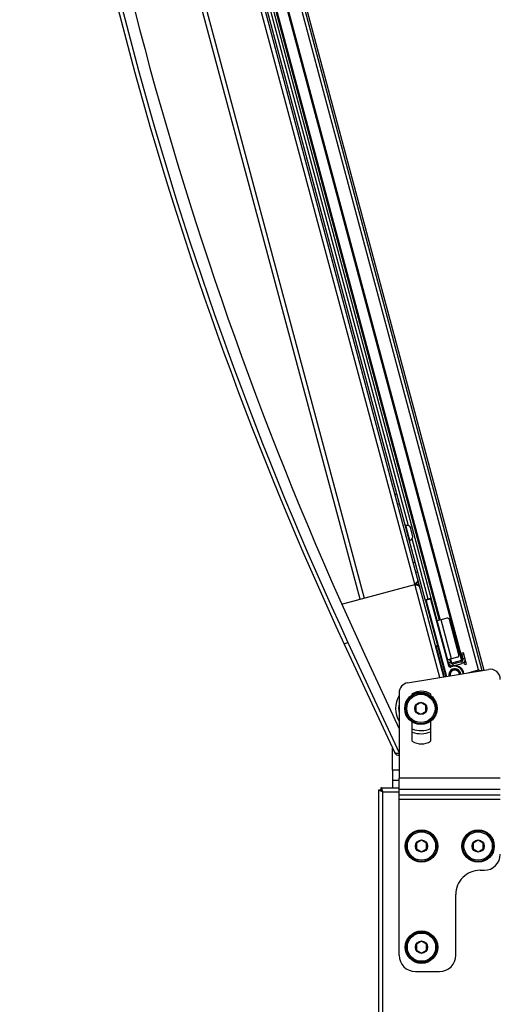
# Model space of a CAD drawing. Header units: millimetres. Extents: x -56641 to 6003, y -24465 to 16563.
# Tile 16 of 79: x -33140 to -32904, y -6416 to -5930. Entities that reach past the tile are written whole.
import ezdxf

# ---------------------------------------------------------------- set-up
doc = ezdxf.new("R2010")
doc.units = ezdxf.units.MM
doc.linetypes.add('Przerywana długa', pattern=[390, 250, -140])
doc.layers.add('Wyposażenie_urządzenia grzewcze', color=1, linetype='Continuous', true_color=0xff0000)

# ---------------------------------------------------------------- blocks, each defined once
blk = doc.blocks.new('O611in')
at = {"layer": 'Wyposażenie_urządzenia grzewcze'}
for p, q in [((1993.478, 1104.776), (1993.478, 1032.926)), ((1993.678, 1104.876), (1993.678, 1032.826)), ((1991.878, 1041.806), (1990.678, 1041.806)), ((1989.878, 1041.006), (1989.878, 1038.006)), ((1991.573, 1040.895), (1991.323, 1040.75)), ((1991.823, 1040.75), (1991.573, 1040.895)), ((1992.678, 1041.006), (1992.678, 1032.251)), ((1991.323, 1040.75), (1991.323, 1040.462)), ((1991.323, 1040.462), (1991.573, 1040.317)), ((1991.573, 1040.317), (1991.823, 1040.462)), ((1991.823, 1040.462), (1991.823, 1040.75)), ((1988.678, 1036.806), (1988.478, 1036.806)), ((1988.773, 1035.895), (1988.523, 1035.75)), ((1988.523, 1035.75), (1988.523, 1035.462)), ((1989.023, 1035.75), (1988.773, 1035.895)), ((1989.023, 1035.462), (1989.023, 1035.75)), ((1991.573, 1035.895), (1991.323, 1035.75)), ((1991.323, 1035.75), (1991.323, 1035.462)), ((1991.823, 1035.75), (1991.573, 1035.895)), ((1991.823, 1035.462), (1991.823, 1035.75)), ((1988.523, 1035.462), (1988.773, 1035.317)), ((1988.773, 1035.317), (1989.023, 1035.462)), ((1991.323, 1035.462), (1991.573, 1035.317)), ((1991.573, 1035.317), (1991.823, 1035.462)), ((1987.678, 1033.306), (1992.678, 1033.306)), ((1987.678, 1033.094), (1992.678, 1033.094)), ((1987.678, 1032.816), (1992.678, 1032.816)), ((1993.478, 1032.926), (1992.678, 1032.926)), ((1993.578, 1032.726), (1992.678, 1032.726)), ((1993.003, 1032.351), (1993.003, 1032.726)), ((1993.678, 1032.826), (1993.578, 1032.826)), ((1993.578, 1032.726), (1993.578, 1032.826)), ((1987.678, 1032.251), (1992.678, 1032.251)), ((1993.003, 1032.351), (1992.678, 1032.351)), ((1992.678, 1028.03), (1992.678, 1032.251)), ((1993.003, 1031.851), (1993.003, 1032.351)), ((1992.678, 1031.851), (1993.003, 1031.851)), ((1993.003, 1031.851), (1993.003, 1030.77)), ((1995.211, 1025.54), (1992.674, 1031.003)), ((1992.678, 1031.056), (1992.691, 1031.008)), ((1995.393, 1025.624), (1992.898, 1030.996)), ((1991.128, 1029.444), (1991.128, 1030.427)), ((1992.028, 1030.427), (1992.028, 1029.477)), ((1994.374, 1026.156), (1992.678, 1029.808)), ((1991.603, 1029.09), (1991.353, 1028.945)), ((1991.353, 1028.945), (1991.353, 1028.657)), ((1991.853, 1028.945), (1991.603, 1029.09)), ((1991.853, 1028.657), (1991.853, 1028.945)), ((1991.353, 1028.657), (1991.603, 1028.512)), ((1991.603, 1028.512), (1991.853, 1028.657)), ((1991.128, 1028.085), (1991.128, 1028.159)), ((1992.028, 1028.125), (1992.028, 1028.085)), ((1992.26, 1027.537), (1988.26, 1026.871)), ((1990.468, 1027.239), (2008.608, 959.542)), ((1990.667, 1027.272), (2008.827, 959.498)), ((2005.757, 962.454), (1988.486, 1026.909)), ((2005.879, 962.383), (1988.585, 1026.925)), ((1988.748, 1026.899), (1988.745, 1026.9)), ((1989.273, 1027.04), (1988.748, 1026.899)), ((1988.748, 1026.899), (2005.92, 962.812)), ((1990.035, 1026.73), (1990.132, 1026.756)), ((1990.132, 1026.756), (1990.14, 1026.727)), ((1991.342, 1023.477), (1990.34, 1027.217)), ((1991.371, 1023.485), (1990.369, 1027.222)), ((1990.439, 1027.234), (1990.843, 1025.725)), ((1989.341, 1026.616), (1989.438, 1026.642)), ((1989.341, 1026.616), (1989.496, 1026.037)), ((1989.367, 1026.52), (1989.464, 1026.546)), ((1989.419, 1026.327), (1989.515, 1026.352)), ((1989.438, 1026.642), (1989.472, 1026.516)), ((1989.515, 1026.352), (1989.593, 1026.063)), ((1989.995, 1026.688), (1989.56, 1026.572)), ((1989.56, 1026.572), (1989.586, 1026.475)), ((1989.564, 1026.365), (1989.599, 1026.427)), ((2006.361, 963.677), (1989.564, 1026.365)), ((1990.021, 1026.591), (1989.586, 1026.475)), ((1989.599, 1026.427), (1990.082, 1026.556)), ((2006.422, 963.641), (1989.599, 1026.427)), ((1989.796, 1026.272), (1990.085, 1026.35)), ((1989.995, 1026.688), (1990.021, 1026.591)), ((1990.035, 1026.73), (1990.043, 1026.701)), ((1990.043, 1026.701), (1990.14, 1026.727)), ((1990.143, 1026.521), (1990.082, 1026.556)), ((1990.134, 1026.363), (1990.082, 1026.556)), ((1990.085, 1026.35), (1990.279, 1026.402)), ((1990.085, 1026.35), (1990.603, 1024.418)), ((1990.24, 1026.547), (1990.143, 1026.521)), ((1990.182, 1026.376), (1990.143, 1026.521)), ((1990.23, 1026.699), (1990.201, 1026.691)), ((1990.201, 1026.691), (1990.24, 1026.547)), ((1990.23, 1026.699), (1991.11, 1023.415)), ((1990.24, 1026.547), (2007.037, 963.858)), ((1989.567, 1026.159), (1989.471, 1026.133)), ((1989.593, 1026.063), (1989.496, 1026.037)), ((1989.725, 1026.15), (1990.191, 1024.411)), ((1990.768, 1025.736), (1990.864, 1025.761)), ((1990.775, 1025.707), (1990.843, 1025.725)), ((1995.211, 1025.54), (1995.393, 1025.624)), ((1990.313, 1024.34), (1990.603, 1024.418)), ((1990.603, 1024.418), (1990.796, 1024.47)), ((2006.336, 965.896), (1990.651, 1024.431)), ((2006.384, 965.909), (1990.7, 1024.444)), ((1991.11, 1023.415), (1991.081, 1023.407)), ((1991.134, 1023.401), (1991.328, 1023.453)), ((1991.134, 1023.401), (1991.142, 1023.372)), ((1991.142, 1023.372), (1991.335, 1023.424)), ((1991.239, 1023.398), (1992.039, 1020.41)), ((1991.328, 1023.453), (1991.335, 1023.424)), ((1991.342, 1023.477), (1991.371, 1023.485)), ((1991.371, 1023.485), (2006.479, 967.099)), ((1995.462, 1023.624), (1991.9, 1022.669)), ((2009.19, 968.188), (1994.411, 1023.342)), ((1994.605, 1023.394), (2009.383, 968.239)), ((1991.752, 1022.06), (1991.849, 1022.086)), ((1991.978, 1021.603), (1991.882, 1021.577)), ((1992.152, 1020.49), (1992.172, 1020.495)), ((1992.152, 1020.49), (1992.349, 1019.756)), ((1992.011, 1020.245), (1992.104, 1019.898)), ((1992.211, 1019.769), (2005.472, 970.278)), ((1992.349, 1019.756), (1992.368, 1019.761)), ((1992.755, 1018.705), (1992.658, 1018.679)), ((1992.884, 1018.222), (1992.788, 1018.197))]:
    blk.add_line(p, q, dxfattribs=at)
for centre, radius in [((1991.573, 1040.606), 0.8), ((1991.573, 1040.606), 0.76), ((1991.573, 1040.606), 0.7), ((1991.573, 1040.606), 0.3), ((1988.773, 1035.606), 0.8), ((1988.773, 1035.606), 0.76), ((1988.773, 1035.606), 0.7), ((1991.573, 1035.606), 0.8), ((1991.573, 1035.606), 0.76), ((1991.573, 1035.606), 0.7), ((1988.773, 1035.606), 0.3), ((1991.573, 1035.606), 0.3), ((1991.603, 1028.801), 0.8), ((1991.603, 1028.801), 0.76), ((1991.603, 1028.801), 0.7), ((1991.603, 1028.801), 0.3)]:
    blk.add_circle(centre, radius, dxfattribs=at)
for centre, radius, start, end in [((1990.678, 1041.006), 0.8, 90, 180), ((1991.878, 1041.006), 0.8, 0, 90), ((1988.678, 1038.006), 1.2, 270, 0), ((1988.478, 1036.006), 0.8, 90, 180), ((1992.716, 1030.911), 0.2, 24.9115, 101.2271), ((1991.578, 1029.706), 0.85, 58.0343, 121.9657), ((1991.603, 1028.801), 1.25, 70.0784, 112.3535), ((1991.603, 1028.801), 1.1, 67.2137, 115.6399), ((1991.603, 1028.801), 1.25, 329.5628, 30.5979), ((1991.603, 1028.801), 1.1, 348.2947, 11.562), ((1991.578, 1028.806), 0.85, 238.0343, 301.9657), ((1992.178, 1028.03), 0.5, 279.446, 0), ((1988.178, 1027.364), 0.5, 180, 279.446), ((1989.927, 1027.136), 0.45, 187.833, 274.2041), ((1989.927, 1027.136), 0.42, 187.7174, 285), ((1989.927, 1027.136), 0.3, 187.0116, 11.8773), ((1989.927, 1027.136), 0.25, 186.5407, 12.3569), ((1989.927, 1027.136), 0.231, 186.2896, 12.6049), ((1990.153, 1026.679), 0.08, 15, 105), ((1989.612, 1026.378), 0.2, 105, 195), ((1989.612, 1026.378), 0.1, 105, 195), ((1989.822, 1026.176), 0.1, 105, 195), ((1989.927, 1027.136), 0.45, 274.8104, 275.5263), ((1990.047, 1026.495), 0.2, 15, 105), ((1990.047, 1026.495), 0.1, 15, 105), ((1990.153, 1026.679), 0.05, 15, 105), ((1826.933, 948.392), 184.618, 5.08851, 24.91149), ((1990.835, 1025.754), 0.03, 285, 15), ((1832.049, 949.762), 179.9, 5.08851, 24.91149), ((1832.049, 949.762), 180.1, 5.08851, 24.91149), ((1990.287, 1024.437), 0.1, 195, 285), ((1991.129, 1023.42), 0.05, 195, 285), ((1991.129, 1023.42), 0.02, 195, 285), ((1991.322, 1023.472), 0.02, 285, 15), ((1991.322, 1023.472), 0.05, 285, 15), ((1991.848, 1022.862), 0.2, 195, 285), ((1991.952, 1022.476), 0.2, 110.6379, 195), ((1992.204, 1020.297), 0.2, 105, 195), ((1992.297, 1019.949), 0.2, 195, 285)]:
    blk.add_arc(centre, radius, start, end, dxfattribs=at)
for points, start_tangent, end_tangent in [([(1993.478, 1032.926), (1993.511, 1032.876), (1993.544, 1032.84), (1993.578, 1032.826)], (0.537029, -0.843564), (1, 0)), ([(1993.478, 1032.926), (1993.528, 1032.893), (1993.564, 1032.859), (1993.578, 1032.826)], (0.843564, -0.537029), (0, -1)), ([(1993.478, 1032.926), (1993.511, 1032.826)], (0.303314, -0.952891), (0.331016, -0.943625)), ([(1993.478, 1032.926), (1993.578, 1032.893)], (0.952891, -0.303314), (0.943625, -0.331016)), ([(1993.511, 1032.826), (1993.544, 1032.753)], (0.331016, -0.943625), (0.54091, -0.84108)), ([(1993.544, 1032.753), (1993.578, 1032.726)], (0.54091, -0.84108), (1, 0)), ([(1993.578, 1032.893), (1993.651, 1032.859)], (0.943625, -0.331016), (0.84108, -0.54091)), ([(1993.651, 1032.859), (1993.678, 1032.826)], (0.84108, -0.54091), (0, -1)), ([(1992.674, 1031.003), (1992.694, 1031.015), (1992.703, 1031.021)], (0.860871, 0.508824), (0.858534, 0.512756)), ([(1992.703, 1031.021), (1992.795, 1031.025), (1992.833, 1031.023), (1992.864, 1031.018)], (0.997504, 0.070615), (0.963801, -0.266622)), ([(1992.864, 1031.018), (1992.898, 1030.996)], (0.963801, -0.266622), (0.421218, -0.90696)), ([(1988.745, 1026.9), (1988.683, 1026.92), (1988.646, 1026.934)], (-0.953869, 0.300224), (-0.919892, 0.392172)), ([(1988.748, 1026.899), (1988.697, 1026.944)], (-0.73912, 0.673574), (-0.764424, 0.644713)), ([(1991.668, 1022.784), (1991.655, 1022.811)], (-0.567229, 0.82356), (-0.258819, 0.965926)), ([(1991.737, 1022.729), (1991.683, 1022.766), (1991.668, 1022.784)], (-0.893397, 0.449269), (-0.567229, 0.82356)), ([(1991.813, 1022.698), (1991.737, 1022.729)], (-0.942109, 0.335307), (-0.893397, 0.449269)), ([(1991.759, 1022.424), (1991.76, 1022.476), (1991.789, 1022.536)], (-0.258819, 0.965926), (0.54907, 0.835776)), ([(1991.789, 1022.536), (1991.839, 1022.601), (1991.863, 1022.629)], (0.54907, 0.835776), (0.6666, 0.745415)), ([(1991.9, 1022.669), (1991.813, 1022.698)], (-0.953813, 0.3004), (-0.942109, 0.335307)), ([(1991.863, 1022.629), (1991.9, 1022.669)], (0.6666, 0.745415), (0.675826, 0.737061))]:
    blk.add_spline(points, degree=3, dxfattribs=dict(at, start_tangent=start_tangent, end_tangent=end_tangent))

msp = doc.modelspace()

# ---------------------------------------------------------------- block references
at = {"layer": 'Wyposażenie_urządzenia grzewcze', "linetype": 'Przerywana długa', "xscale": 10, "yscale": 10, "zscale": 10, "rotation": 180}
msp.add_blockref('O611in', (-13025.54, 4017.89), dxfattribs=at)

doc.saveas('drawing.dxf')
